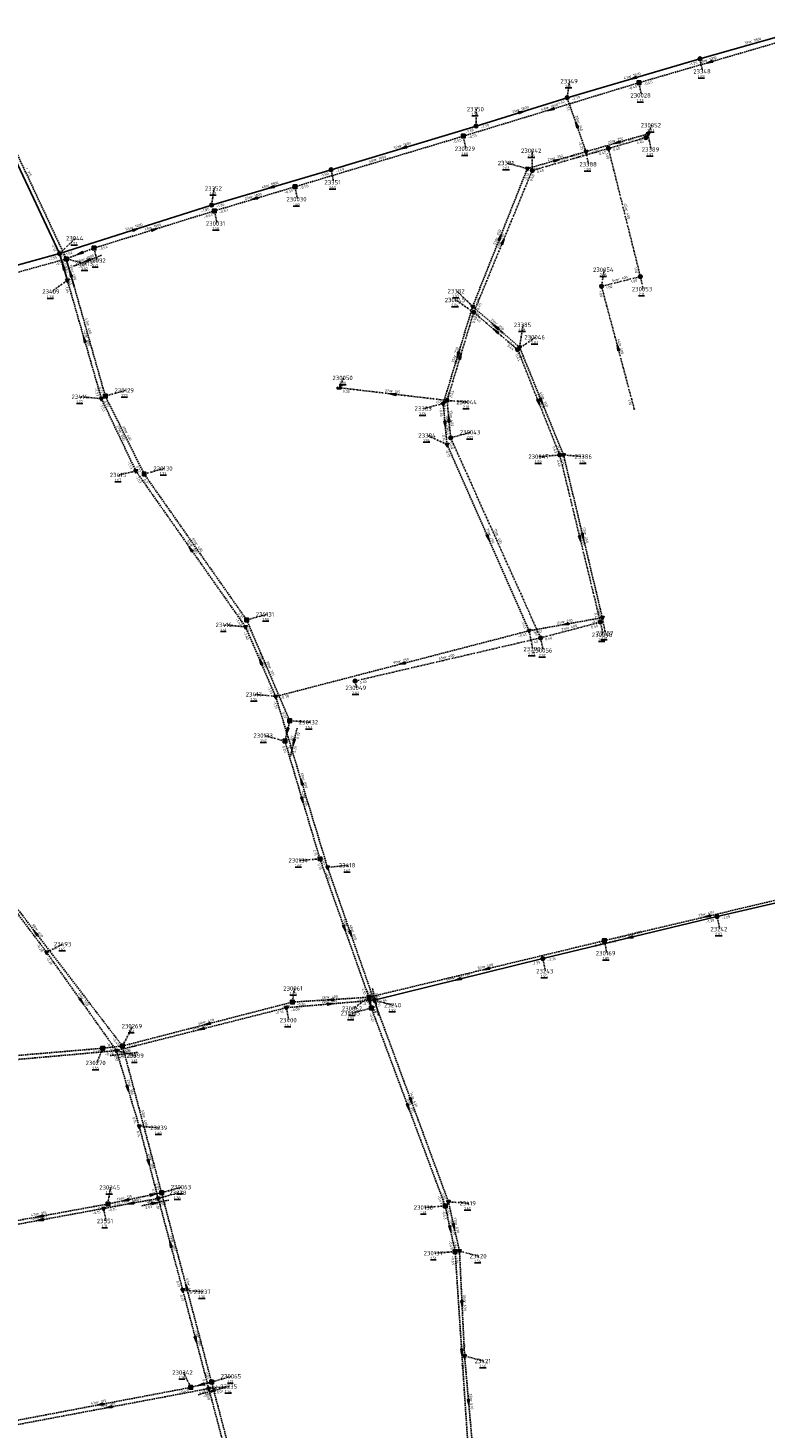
# Model space of a CAD drawing. Extents: x 188323 to 208361, y 565368 to 574910.
# Tile 170 of 256: x 202233 to 202485, y 569639 to 570118. Entities that reach past the tile are written whole.
import ezdxf

# ---------------------------------------------------------------- set-up
doc = ezdxf.new("R2010")
doc.units = 0
doc.linetypes.add('DASHDOT', pattern=[1, 0.5, -0.25, 0, -0.25])
doc.linetypes.add('DASHED', pattern=[0.75, 0.5, -0.25])
doc.layers.get('0').update_dxf_attribs({"linetype": 'CONTINUOUS'})
for name, color, linetype in [('RIO-AFM', 7, 'CONTINUOUS'), ('RIO-BOK', 7, 'CONTINUOUS'), ('RIO-DET', 7, 'CONTINUOUS'), ('RIO-KNP', 7, 'CONTINUOUS'), ('RIO-KNR', 7, 'CONTINUOUS'), ('RIO-LAG_0B', 7, 'CONTINUOUS'), ('RIO-LAG_1B', 7, 'DASHED'), ('RIO-LAG_2B', 7, 'DASHED'), ('RIO-LAG_IT', 7, 'DASHDOT'), ('RIO-LEN', 7, 'CONTINUOUS'), ('RIO-MVD', 1, 'CONTINUOUS'), ('RIO-VRB', 6, 'DASHDOT'), ('RIO-VRH', 7, 'CONTINUOUS')]:
    doc.layers.add(name, color=color, linetype=linetype)
doc.styles.add('RIO-TXT', font='isocp.shx')

# ---------------------------------------------------------------- blocks, each defined once
blk = doc.blocks.new('L_VHR')
blk.add_lwpolyline([(-0.5, 0), (0.5, 0), (-0.5, 0.15), (-0.5, -0.15), (0.5, 0)])
blk = doc.blocks.new('K_IPR')
blk.add_lwpolyline([(-0.5, -0.5), (0.5, -0.5), (0.5, 0.5), (-0.5, 0.5)], close=True)
blk.add_solid([(-0.5, 0.5), (0.5, 0.5), (-0.5, -0.5), (0.5, -0.5)])
at = {"style": 'RIO-TXT', "flags": 1}
blk.add_attdef('KNOOPNAAM', (2, 2), '', height=1, dxfattribs=at)
blk = doc.blocks.new('K_IPG')
blk.add_circle((0, 0), 0.5)
for points in [[(0, 0), (-0.5, 0), (-0.433013, 0.25)], [(0, 0), (-0.433013, -0.25), (-0.5, 0)], [(0, 0), (-0.433013, 0.25), (-0.25, 0.433013)], [(0, 0), (-0.25, -0.433013), (-0.433013, -0.25)], [(0, 0), (-0.25, 0.433013), (0, 0.5)], [(0, 0), (0, -0.5), (-0.25, -0.433013)], [(0, 0), (0, 0.5), (0.25, 0.433013)], [(0, 0), (0.25, 0.433013), (0.433013, 0.25)], [(0, 0), (0.433013, 0.25), (0.5, 0)], [(0, 0), (0.5, 0), (0.433013, -0.25)], [(0, 0), (0.433013, -0.25), (0.25, -0.433013)], [(0, 0), (0.25, -0.433013), (0, -0.5)]]:
    blk.add_solid(points)
at = {"style": 'RIO-TXT', "flags": 1}
blk.add_attdef('KNOOPNAAM', (2, 2), '', height=1, dxfattribs=at)
blk = doc.blocks.new('K_UTB')
blk.add_lwpolyline([(0.5, 0.15), (0.5, -0.3), (-0.5, -0.3), (-0.5, 0.15), (-0.45, 0.15), (-0.45, -0.25), (0, -0.25), (0.45, -0.25), (0.45, 0.15)], close=True)
blk.add_lwpolyline([(0.85, 0.6), (0.55, 0.65), (0.614828, 0.459583), (0.850842, 0.598937)])
blk.add_arc((0.85, -0.25), 0.85, 90, 180)
at = {"style": 'RIO-TXT', "flags": 1}
blk.add_attdef('KNOOPNAAM', (2, 2), '', height=1, dxfattribs=at)
blk = doc.blocks.new('K_TEE')
for p, q in [((-0.15, 0.25), (0.15, 0.25)), ((0, -0.25), (0, 0.25))]:
    blk.add_line(p, q)
blk.add_circle((0, 0), 0.5)
at = {"style": 'RIO-TXT', "flags": 1}
blk.add_attdef('KNOOPNAAM', (2, 2), '', height=1, dxfattribs=at)
blk = doc.blocks.new('K_FIC')
blk.add_circle((0, 0), 0.0625)
at = {"style": 'RIO-TXT', "flags": 1}
blk.add_attdef('KNOOPNAAM', (2, 2), '', height=1, dxfattribs=at)
blk = doc.blocks.new('K_IPD')
blk.add_lwpolyline([(-0.496027, 0.307994), (0.503973, 0.307994), (0.003973, -0.558031)], close=True)
blk.add_solid([(-0.496027, 0.307994), (0.503973, 0.307994), (0.003973, -0.558031)])
at = {"style": 'RIO-TXT', "flags": 1}
blk.add_attdef('KNOOPNAAM', (2, 2), '', height=1, dxfattribs=at)
blk = doc.blocks.new('131_02______230032____230113_')
at = {"layer": 'RIO-LAG_1B'}
blk.add_line((0, 0), (-9.659, -3.75), dxfattribs=at)
at = {"layer": 'RIO-VRH', "xscale": 2, "yscale": 2, "zscale": 2, "rotation": 201.1962}
blk.add_blockref('L_VHR', (-4.8295, -1.875), dxfattribs=at)
at = {"layer": 'RIO-AFM', "style": 'RIO-TXT'}
blk.add_text('r 1000', height=0.9, rotation=381.1962, dxfattribs=at).set_placement((-6.0179, -1.7988))
at = {"layer": 'RIO-BOK', "style": 'RIO-TXT'}
for s, p in [('-0.59', (-7.8472, -4.548)), ('-0.54', (-3.3162, -2.7874))]:
    blk.add_text(s, height=0.9, rotation=381.1962, dxfattribs=at).set_placement(p)
at = {"layer": 'RIO-LEN', "style": 'RIO-TXT'}
blk.add_text('10m', height=0.9, rotation=381.1962, dxfattribs=at).set_placement((-8.0313, -2.5811))
blk = doc.blocks.new('132_02______230135____230062_')
at = {"layer": 'RIO-LAG_1B'}
blk.add_line((0, 0), (-2.208, 9.569), dxfattribs=at)
at = {"layer": 'RIO-VRH', "xscale": 2, "yscale": 2, "zscale": 2, "rotation": 282.9797}
blk.add_blockref('L_VHR', (-1.104, 4.7845), dxfattribs=at)
at = {"layer": 'RIO-AFM', "style": 'RIO-TXT'}
blk.add_text('r 315', height=0.9, rotation=282.9797, dxfattribs=at).set_placement((-0.8587, 5.9498))
at = {"layer": 'RIO-BOK', "style": 'RIO-TXT'}
for s, p in [('-0.10', (-3.257, 7.89)), ('-0.40', (-2.2846, 3.6809))]:
    blk.add_text(s, height=0.9, rotation=282.9797, dxfattribs=at).set_placement(p)
at = {"layer": 'RIO-LEN', "style": 'RIO-TXT'}
blk.add_text('4m', height=0.9, rotation=282.9797, dxfattribs=at).set_placement((-1.2234, 7.5282))
blk = doc.blocks.new('133_02______230063____230064_')
at = {"layer": 'RIO-LAG_1B'}
blk.add_line((0, 0), (-9.614, -2.009), dxfattribs=at)
at = {"layer": 'RIO-VRH', "xscale": 2, "yscale": 2, "zscale": 2, "rotation": 371.7823}
blk.add_blockref('L_VHR', (-4.807, -1.0045), dxfattribs=at)
at = {"layer": 'RIO-AFM', "style": 'RIO-TXT'}
blk.add_text('r 400', height=0.9, rotation=371.7823, dxfattribs=at).set_placement((-5.9671, -0.735))
at = {"layer": 'RIO-BOK', "style": 'RIO-TXT'}
for s, p in [('0.03', (-7.9571, -3.0926)), ('0.02', (-3.1992, -2.0969))]:
    blk.add_text(s, height=0.9, rotation=371.7823, dxfattribs=at).set_placement(p)
at = {"layer": 'RIO-LEN', "style": 'RIO-TXT'}
blk.add_text('6m', height=0.9, rotation=371.7823, dxfattribs=at).set_placement((-7.5527, -1.0668))
blk = doc.blocks.new('134_02______230342____230065_')
at = {"layer": 'RIO-LAG_1B'}
blk.add_line((0, 0), (9.497, 2.498), dxfattribs=at)
at = {"layer": 'RIO-VRH', "xscale": 2, "yscale": 2, "zscale": 2, "rotation": 194.7341}
blk.add_blockref('L_VHR', (4.7485, 1.249), dxfattribs=at)
at = {"layer": 'RIO-AFM', "style": 'RIO-TXT'}
blk.add_text('r 400', height=0.9, rotation=14.7341, dxfattribs=at).set_placement((3.5769, 1.4578))
at = {"layer": 'RIO-BOK', "style": 'RIO-TXT'}
for s, p in [('-0.06', (1.7098, -0.9979)), ('-0.01', (5.8878, 0.1009))]:
    blk.add_text(s, height=0.9, rotation=14.7341, dxfattribs=at).set_placement(p)
at = {"layer": 'RIO-LEN', "style": 'RIO-TXT'}
blk.add_text('7m', height=0.9, rotation=14.7341, dxfattribs=at).set_placement((2.0102, 1.0457))
blk = doc.blocks.new('141_02______230132____230133_')
at = {"layer": 'RIO-LAG_1B'}
blk.add_line((0, 0), (-2.219, -9.568), dxfattribs=at)
at = {"layer": 'RIO-VRH', "xscale": 2, "yscale": 2, "zscale": 2, "rotation": 256.9202}
blk.add_blockref('L_VHR', (-1.1095, -4.784), dxfattribs=at)
at = {"layer": 'RIO-AFM', "style": 'RIO-TXT'}
blk.add_text('r 315', height=0.9, rotation=436.9202, dxfattribs=at).set_placement((-1.8421, -5.7234))
at = {"layer": 'RIO-BOK', "style": 'RIO-TXT'}
for s, p in [('0.22', (0.5571, -3.7843)), ('0.20', (-0.5393, -8.5201))]:
    blk.add_text(s, height=0.9, rotation=436.9202, dxfattribs=at).set_placement(p)
at = {"layer": 'RIO-LEN', "style": 'RIO-TXT'}
blk.add_text('7m', height=0.9, rotation=436.9202, dxfattribs=at).set_placement((-2.2075, -7.3016))
blk = doc.blocks.new('157_02______230270____230269_')
at = {"layer": 'RIO-LAG_1B'}
blk.add_line((0, 0), (9.757, 1.114), dxfattribs=at)
at = {"layer": 'RIO-AFM', "style": 'RIO-TXT'}
blk.add_text('r 400', height=0.9, rotation=6.5167, dxfattribs=at).set_placement((3.7486, 0.9315))
at = {"layer": 'RIO-BOK', "style": 'RIO-TXT'}
for p in [(5.8417, -0.7417), (1.5496, -1.2321)]:
    blk.add_text('-0.48', height=0.9, rotation=6.5167, dxfattribs=at).set_placement(p)
at = {"layer": 'RIO-LEN', "style": 'RIO-TXT'}
blk.add_text('7m', height=0.9, rotation=6.5167, dxfattribs=at).set_placement((2.139, 0.7476))
blk = doc.blocks.new('184_02______23409_____23044_')
at = {"layer": 'RIO-LAG_0B'}
blk.add_line((0, 0), (-2.771, 9.422), dxfattribs=at)
at = {"layer": 'RIO-VRH', "xscale": 2, "yscale": 2, "zscale": 2, "rotation": 106.3733}
blk.add_blockref('L_VHR', (-1.3855, 4.711), dxfattribs=at)
at = {"layer": 'RIO-AFM', "style": 'RIO-TXT'}
blk.add_text('r 600', height=0.9, rotation=286.3733, dxfattribs=at).set_placement((-1.1334, 5.6295))
at = {"layer": 'RIO-BOK', "style": 'RIO-TXT'}
for s, p in [('-1.52', (-3.7188, 7.6839)), ('-1.45', (-2.4986, 3.5387))]:
    blk.add_text(s, height=0.9, rotation=286.3733, dxfattribs=at).set_placement(p)
at = {"layer": 'RIO-LEN', "style": 'RIO-TXT'}
blk.add_text('10m', height=0.9, rotation=286.3733, dxfattribs=at).set_placement((-1.7434, 7.7016))

msp = doc.modelspace()

# ---------------------------------------------------------------- linework, layer by layer
at = {"layer": 'RIO-LAG_0B'}
for p, q in [((202462.864, 570107.904), (202500.032, 570118.464)), ((202417.328, 570094.592), (202462.864, 570107.904)), ((202217.024, 570097.152), (202243.376, 570041.152)), ((202386.16, 570084.864), (202417.328, 570094.592)), ((202336.448, 570069.888), (202386.16, 570084.864)), ((202295.488, 570057.792), (202336.448, 570069.888)), ((202243.376, 570041.152), (202295.488, 570057.792)), ((202243.376, 570041.152), (202183.104, 570024.64)), ((202246.064, 570032), (202243.376, 570041.152)), ((202518.16, 569825.408), (202468.736, 569814.016)), ((202468.736, 569814.016), (202409.024, 569799.616)), ((202351.152, 569785.344), (202409.024, 569799.616))]:
    msp.add_line(p, q, dxfattribs=at)
at = {"layer": 'RIO-LAG_1B'}
for p, q in [((202441.952, 570099.712), (202490.384, 570113.792)), ((202217.52, 570099.456), (202245.696, 570039.36)), ((202381.76, 570081.408), (202441.952, 570099.712)), ((202324.08, 570064.064), (202381.76, 570081.408)), ((202296.48, 570055.808), (202324.08, 570064.064)), ((202255.232, 570043.072), (202296.48, 570055.808)), ((202255.232, 570043.072), (202245.696, 570039.36)), ((202245.696, 570039.36), (202186.048, 570022.912)), ((202245.696, 570039.36), (202259.088, 569992.32)), ((202259.088, 569992.32), (202272.384, 569965.632)), ((202272.384, 569965.632), (202307.504, 569915.648)), ((202307.504, 569915.648), (202322.256, 569881.088)), ((202322.256, 569881.088), (202320.624, 569874.112)), ((202320.624, 569874.112), (202332.608, 569833.792)), ((202205.472, 569847.296), (202264.944, 569769.664)), ((202332.608, 569833.792), (202349.392, 569786.368)), ((202500.688, 569822.4), (202430.112, 569805.76)), ((202430.112, 569805.76), (202349.392, 569786.368)), ((202323.168, 569784.704), (202349.392, 569786.368)), ((202350.24, 569782.656), (202349.392, 569786.368)), ((202264.944, 569769.664), (202323.168, 569784.704)), ((202350.24, 569782.656), (202375.552, 569714.88)), ((202258.208, 569768.896), (202196.304, 569763.648)), ((202258.208, 569768.896), (202264.944, 569769.664)), ((202264.944, 569769.664), (202278.336, 569719.36)), ((202278.336, 569719.36), (202272.304, 569718.144)), ((202278.336, 569719.36), (202295.472, 569654.528)), ((202213.632, 569707.072), (202259.936, 569715.52)), ((202259.936, 569715.52), (202272.304, 569718.144)), ((202375.552, 569714.88), (202378.96, 569699.2)), ((202378.96, 569699.2), (202383.504, 569630.336)), ((202288.352, 569652.672), (202226.16, 569640.896)), ((202288.352, 569652.672), (202295.472, 569654.528)), ((202295.472, 569654.528), (202310.272, 569598.4))]:
    msp.add_line(p, q, dxfattribs=at)
at = {"layer": 'RIO-LAG_2B'}
for p, q in [((202423.808, 570076.096), (202417.328, 570094.592)), ((202445.056, 570082.176), (202423.808, 570076.096)), ((202403.696, 570070.272), (202423.808, 570076.096)), ((202403.696, 570070.272), (202384.96, 570023.04)), ((202246.064, 570032), (202257.744, 569991.424)), ((202384.96, 570023.04), (202374.864, 569989.76)), ((202401.024, 570009.088), (202384.96, 570023.04)), ((202401.024, 570009.088), (202416.096, 569972.16)), ((202257.744, 569991.424), (202269.52, 569966.72)), ((202374.864, 569989.76), (202376.176, 569975.744)), ((202376.176, 569975.744), (202404.32, 569911.936)), ((202416.096, 569972.16), (202429.408, 569916.416)), ((202269.52, 569966.72), (202307.104, 569913.28)), ((202429.408, 569916.416), (202404.32, 569911.936)), ((202307.104, 569913.28), (202317.456, 569889.408)), ((202404.32, 569911.936), (202317.456, 569889.408)), ((202317.456, 569889.408), (202335.216, 569830.912)), ((202205.52, 569846.208), (202238.928, 569801.792)), ((202335.216, 569830.912), (202351.152, 569785.344)), ((202238.928, 569801.792), (202262.88, 569768.064)), ((202262.88, 569768.064), (202321.12, 569782.784)), ((202351.152, 569785.344), (202321.12, 569782.784)), ((202351.152, 569785.344), (202376.656, 569716.288)), ((202262.88, 569768.064), (202194.528, 569761.984)), ((202262.88, 569768.064), (202270.688, 569742.144)), ((202277.2, 569717.44), (202270.688, 569742.144)), ((202258.464, 569713.984), (202277.2, 569717.44)), ((202285.616, 569686.016), (202277.2, 569717.44)), ((202376.656, 569716.288), (202380.448, 569699.392)), ((202215.232, 569706.048), (202258.464, 569713.984)), ((202380.448, 569699.392), (202382.192, 569663.424)), ((202294.528, 569652.288), (202285.616, 569686.016)), ((202382.192, 569663.424), (202384.992, 569631.744)), ((202226.208, 569639.424), (202294.528, 569652.288)), ((202303.696, 569617.664), (202294.528, 569652.288))]:
    msp.add_line(p, q, dxfattribs=at)
at = {"layer": 'RIO-LAG_IT'}
for p, q in [((202444.352, 570080.896), (202431.488, 570077.184)), ((202431.488, 570077.184), (202405.36, 570069.632)), ((202442.464, 570033.28), (202431.488, 570077.184)), ((202405.36, 570069.632), (202385.328, 570021.056)), ((202429.136, 570029.952), (202442.464, 570033.28)), ((202440.352, 569987.904), (202429.136, 570029.952)), ((202376.192, 569990.848), (202385.328, 570021.056)), ((202385.328, 570021.056), (202400.368, 570008.256)), ((202400.368, 570008.256), (202414.816, 569972.16)), ((202376.192, 569990.848), (202339.2, 569995.2)), ((202377.424, 569978.048), (202376.192, 569990.848)), ((202377.424, 569978.048), (202408.256, 569909.504)), ((202414.816, 569972.16), (202428.752, 569914.88)), ((202428.752, 569914.88), (202408.256, 569909.504)), ((202408.256, 569909.504), (202344.656, 569894.72))]:
    msp.add_line(p, q, dxfattribs=at)
at = {"layer": 'RIO-VRB'}
for p, q in [((202462.86, 570107.92), (202463.7406, 570103.622)), ((202417.33, 570094.56), (202418.2106, 570100.258)), ((202441.95, 570099.69), (202442.8306, 570095.392)), ((202386.16, 570084.89), (202386.1592, 570090.665)), ((202444.35, 570080.91), (202446.3871, 570085.1393)), ((202381.76, 570081.39), (202382.6406, 570077.092)), ((202445.05, 570082.15), (202446.1041, 570076.8671)), ((202405.36, 570069.65), (202405.359, 570076.425)), ((202423.81, 570076.07), (202424.6906, 570071.772)), ((202336.45, 570069.89), (202337.3306, 570065.592)), ((202403.7, 570070.28), (202396.7321, 570072.2065)), ((202295.49, 570057.79), (202296.3706, 570063.488)), ((202324.08, 570064.09), (202324.9606, 570059.792)), ((202296.48, 570055.8), (202297.3606, 570051.502)), ((202243.37, 570041.17), (202248.7894, 570046.4181)), ((202255.24, 570043.09), (202256.1206, 570038.792)), ((202245.7, 570039.39), (202252.3482, 570037.67)), ((202429.14, 570029.96), (202430.0206, 570035.658)), ((202246.06, 570032.01), (202240.642, 570028.1602)), ((202442.47, 570033.29), (202443.3506, 570028.992)), ((202384.96, 570023.06), (202379.5391, 570028.3064)), ((202385.33, 570021.03), (202379.2019, 570025.2659)), ((202401.03, 570009.08), (202402.2576, 570016.7477)), ((202400.37, 570008.27), (202406.4969, 570012.5078)), ((202339.2, 569995.2), (202340.7372, 569998.5632)), ((202259.09, 569992.35), (202266.0575, 569994.2787)), ((202257.75, 569991.43), (202250.675, 569992.1278)), ((202374.86, 569989.79), (202368.2125, 569988.0679)), ((202376.2, 569990.83), (202383.1675, 569990.3013)), ((202376.17, 569975.74), (202369.521, 569978.8579)), ((202377.42, 569978.04), (202384.3875, 569979.9687)), ((202414.81, 569972.14), (202407.8429, 569971.6091)), ((202416.1, 569972.15), (202423.0675, 569971.6213)), ((202269.52, 569966.7), (202263.8121, 569965.3202)), ((202272.38, 569965.62), (202279.3475, 569967.5487)), ((202307.5, 569915.63), (202314.4675, 569917.5587)), ((202429.41, 569916.41), (202430.4641, 569911.1271)), ((202307.1, 569913.26), (202300.025, 569913.9578)), ((202404.32, 569911.94), (202405.5476, 569905.6723)), ((202428.75, 569914.87), (202429.6306, 569910.572)), ((202408.25, 569909.52), (202409.1306, 569905.222)), ((202344.66, 569894.7), (202345.1935, 569892.3716)), ((202317.45, 569889.44), (202310.375, 569890.1378)), ((202322.26, 569881.11), (202329.2275, 569880.5813)), ((202320.63, 569874.09), (202313.6621, 569876.0165)), ((202332.61, 569833.77), (202325.6429, 569833.2391)), ((202335.22, 569830.88), (202342.295, 569831.58)), ((202468.74, 569814.01), (202469.6206, 569809.712)), ((202430.11, 569805.75), (202430.9906, 569801.452)), ((202238.93, 569801.78), (202244.6386, 569804.558)), ((202409.03, 569799.6), (202409.9106, 569795.302)), ((202323.17, 569784.69), (202323.8771, 569789.4032)), ((202349.39, 569786.34), (202343.972, 569782.4902)), ((202321.12, 569782.8), (202322.0006, 569778.502)), ((202350.24, 569782.65), (202343.5925, 569780.9279)), ((202351.15, 569785.37), (202357.7982, 569783.65)), ((202264.94, 569769.64), (202268.4769, 569776.4675)), ((202258.2, 569768.87), (202256.1247, 569763.8605)), ((202262.88, 569768.06), (202269.5282, 569766.34)), ((202270.68, 569742.15), (202277.6475, 569741.6213)), ((202259.93, 569715.5), (202260.8106, 569721.198)), ((202277.2, 569717.44), (202284.1675, 569719.3687)), ((202278.34, 569719.39), (202285.3075, 569721.3187)), ((202375.56, 569714.87), (202368.5929, 569714.3391)), ((202376.66, 569716.29), (202383.6275, 569715.7613)), ((202258.47, 569713.99), (202259.3506, 569709.692)), ((202378.96, 569699.21), (202371.9929, 569698.6791)), ((202380.44, 569699.37), (202387.0882, 569697.65)), ((202285.62, 569685.99), (202292.5875, 569685.4613)), ((202382.19, 569663.44), (202388.8382, 569661.72)), ((202288.36, 569652.69), (202285.8216, 569657.7845)), ((202294.53, 569652.29), (202301.605, 569652.99)), ((202295.47, 569654.56), (202302.4375, 569656.4887))]:
    msp.add_line(p, q, dxfattribs=at)

# ---------------------------------------------------------------- block references
at = {"layer": 'RIO-DET'}
for name, p in [('131_02______230032____230113_', (202257.744, 570040.576)), ('184_02______23409_____23044_', (202248.56, 570029.504)), ('141_02______230132____230133_', (202324.768, 569878.592)), ('132_02______230135____230062_', (202352.736, 569780.16)), ('157_02______230270____230269_', (202260.704, 569766.4)), ('133_02______230063____230064_', (202280.832, 569716.864)), ('134_02______230342____230065_', (202290.864, 569650.176))]:
    msp.add_blockref(name, p, dxfattribs=at)
at = {"layer": 'RIO-KNP', "xscale": 1.25, "yscale": 1.25, "zscale": 1.25}
for name, p in [('K_IPG', (202462.864, 570107.904)), ('K_IPR', (202441.952, 570099.712)), ('K_IPG', (202417.328, 570094.592)), ('K_IPG', (202386.16, 570084.864)), ('K_IPR', (202381.76, 570081.408)), ('K_IPG', (202444.352, 570080.896)), ('K_IPD', (202445.056, 570082.176)), ('K_IPD', (202423.808, 570076.096)), ('K_TEE', (202431.488, 570077.184)), ('K_IPG', (202336.448, 570069.888)), ('K_IPD', (202403.696, 570070.272)), ('K_IPG', (202405.36, 570069.632)), ('K_IPR', (202324.08, 570064.064)), ('K_IPG', (202295.488, 570057.792)), ('K_IPR', (202296.48, 570055.808)), ('K_IPG', (202243.376, 570041.152)), ('K_IPR', (202255.232, 570043.072)), ('K_IPR', (202245.696, 570039.36)), ('K_IPD', (202246.064, 570032)), ('K_IPG', (202442.464, 570033.28)), ('K_IPG', (202429.136, 570029.952)), ('K_IPD', (202384.96, 570023.04)), ('K_IPG', (202385.328, 570021.056)), ('K_IPG', (202400.368, 570008.256)), ('K_IPD', (202401.024, 570009.088)), ('K_IPR', (202259.088, 569992.32)), ('K_UTB', (202339.2, 569995.2)), ('K_IPD', (202257.744, 569991.424)), ('K_IPD', (202374.864, 569989.76)), ('K_IPG', (202376.192, 569990.848)), ('K_FIC', (202440.352, 569987.904)), ('K_IPG', (202377.424, 569978.048)), ('K_IPD', (202376.176, 569975.744)), ('K_IPG', (202414.816, 569972.16)), ('K_IPD', (202416.096, 569972.16)), ('K_IPD', (202269.52, 569966.72)), ('K_IPR', (202272.384, 569965.632)), ('K_IPR', (202307.504, 569915.648)), ('K_IPD', (202429.408, 569916.416)), ('K_IPD', (202307.104, 569913.28)), ('K_IPD', (202404.32, 569911.936)), ('K_IPG', (202428.752, 569914.88)), ('K_IPG', (202408.256, 569909.504)), ('K_IPG', (202344.656, 569894.72)), ('K_IPD', (202317.456, 569889.408)), ('K_IPR', (202322.256, 569881.088)), ('K_IPR', (202320.624, 569874.112)), ('K_IPR', (202332.608, 569833.792)), ('K_IPD', (202335.216, 569830.912)), ('K_IPG', (202468.736, 569814.016)), ('K_IPR', (202430.112, 569805.76)), ('K_IPD', (202238.928, 569801.792)), ('K_IPG', (202409.024, 569799.616)), ('K_IPR', (202349.392, 569786.368)), ('K_IPD', (202321.12, 569782.784)), ('K_IPR', (202323.168, 569784.704)), ('K_IPR', (202350.24, 569782.656)), ('K_IPD', (202351.152, 569785.344)), ('K_IPR', (202258.208, 569768.896)), ('K_IPD', (202262.88, 569768.064)), ('K_IPR', (202264.944, 569769.664)), ('K_IPD', (202270.688, 569742.144)), ('K_IPR', (202278.336, 569719.36)), ('K_IPD', (202258.464, 569713.984)), ('K_IPR', (202259.936, 569715.52)), ('K_FIC', (202272.304, 569718.144)), ('K_IPD', (202277.2, 569717.44)), ('K_IPR', (202375.552, 569714.88)), ('K_IPD', (202376.656, 569716.288)), ('K_IPR', (202378.96, 569699.2)), ('K_IPD', (202380.448, 569699.392)), ('K_IPD', (202285.616, 569686.016)), ('K_IPD', (202382.192, 569663.424)), ('K_IPR', (202288.352, 569652.672)), ('K_IPD', (202294.528, 569652.288)), ('K_IPR', (202295.472, 569654.528))]:
    msp.add_blockref(name, p, dxfattribs=at)
at = {"layer": 'RIO-VRH', "xscale": 2, "yscale": 2, "zscale": 2}
for p, rotation in [((202466.165, 570106.75), 196.2527), ((202440.095, 570101.24), 196.3518), ((202401.745, 570089.725), 17.2339), ((202411.855, 570090.54), 196.9095), ((202420.57, 570085.315), 109.3206), ((202434.43, 570079.11), 195.9723), ((202361.305, 570077.39), 196.7895), ((202413.755, 570073.175), 16.0604), ((202315.97, 570063.84), 196.456), ((202310.28, 570059.945), 196.7166), ((202269.43, 570049.48), 17.6846), ((202275.86, 570049.445), 17.1274), ((202394.33, 570046.67), 428.3467), ((202395.345, 570045.34), 427.603), ((202250.47, 570041.24), 201.1962), ((202244.715, 570036.59), 106.3733), ((202392.995, 570016.07), 138.9827), ((202251.905, 570011.72), 466.0777), ((202392.85, 570014.65), 499.6927), ((202379.91, 570006.425), 253.1056), ((202380.765, 570005.93), 73.1716), ((202434.75, 570008.94), 104.9509), ((202357.7, 569993.015), 173.2648), ((202407.59, 569990.205), 291.7919), ((202408.565, 569990.615), 292.2057), ((202375.515, 569982.765), 275.3353), ((202376.81, 569984.435), 95.4573), ((202390.245, 569943.84), 293.8148), ((202421.78, 569943.505), 283.6879), ((202422.755, 569944.28), 283.4377), ((202288.31, 569939.98), 485.1211), ((202416.865, 569914.175), 190.1007), ((202312.275, 569901.35), 473.4921), ((202360.885, 569900.69), 194.5195), ((202321.445, 569877.6), 256.9202), ((202326.335, 569860.16), 466.8878), ((202326.62, 569853.93), 286.5553), ((202341, 569810.055), 289.4901), ((202465.4, 569814.065), 193.2568), ((202235.21, 569808.46), 487.4517), ((202343.185, 569808.125), 289.2989), ((202438.885, 569806.805), 193.5666), ((202389.75, 569796.045), 193.5193), ((202380.09, 569792.485), 193.811), ((202250.905, 569784.92), 305.3902), ((202336.135, 569784.085), 364.891), ((202336.28, 569785.515), 183.6005), ((202349.815, 569784.495), 282.9797), ((202294.055, 569777.165), 194.49), ((202292, 569775.43), 194.2014), ((202266.78, 569755.105), 286.7614), ((202362.9, 569748.76), 290.4908), ((202363.905, 569750.83), 290.2753), ((202273.94, 569729.795), 284.7888), ((202275.32, 569718.76), 371.7823), ((202266.115, 569716.815), 192.0018), ((202267.835, 569715.715), 190.4356), ((202236.78, 569711.28), 190.3299), ((202236.855, 569710.03), 190.3808), ((202377.26, 569707.04), 282.2574), ((202378.55, 569707.83), 282.6011), ((202281.41, 569701.715), 104.9957), ((202286.905, 569686.975), 464.8086), ((202381.315, 569681.405), 272.7972), ((202290.075, 569669.14), 284.8173), ((202381.235, 569664.775), 273.7885), ((202291.915, 569653.625), 194.7341), ((202257.26, 569646.8), 190.7231), ((202383.59, 569647.59), 275.0563), ((202260.37, 569645.855), 190.6672)]:
    msp.add_blockref('L_VHR', p, dxfattribs=dict(at, rotation=rotation))

# ---------------------------------------------------------------- texts
at = {"layer": 'RIO-AFM', "style": 'RIO-TXT'}
for s, rotation, p in [('r 1800', 15.8114, (202480.2745, 570113.3717)), ('r 1000', 16.2527, (202464.9881, 570106.9277)), ('r 1800', 16.3518, (202438.9177, 570101.4156)), ('r 1800', 17.2339, (202400.5652, 570089.8825)), ('r 1000', 16.9095, (202410.6761, 570090.7042)), ('r 250', 289.3206, (202420.7792, 570086.2472)), ('r 1800', 16.7895, (202360.1263, 570077.5566)), ('r 250', 375.9723, (202433.5116, 570079.3739)), ('r 400', 376.0789, (202436.9969, 570079.3146)), ('r 1000', 16.6939, (202351.7417, 570072.9086)), ('r 250', 16.0604, (202412.8379, 570073.4313)), ('r 400', 376.1204, (202417.5004, 570073.6881)), ('r 315', 295.1387, (202231.737, 570070.3798)), ('r 1800', 16.456, (202314.7923, 570064.0134)), ('r 1000', 16.7166, (202309.1018, 570060.1132)), ('r 400', 284.0593, (202437.2767, 570056.156)), ('r 1800', 17.6846, (202268.2489, 570049.6282)), ('r 1000', 17.1274, (202274.6806, 570049.6047)), ('r 250', 428.3467, (202393.5518, 570046.1068)), ('r 400', 427.603, (202394.5591, 570044.7873)), ('r 400', 14.0247, (202434.8977, 570031.9137)), ('r 400', 285.8965, (202252.6684, 570016.7906)), ('r 250', 318.9827, (202392.7156, 570016.984)), ('r 800', 286.0777, (202252.1735, 570012.6407)), ('r 400', 319.6927, (202392.5591, 570015.56)), ('r 250', 433.1056, (202379.1861, 570005.7979)), ('r 400', 73.1716, (202380.0519, 570005.299)), ('r 400', 284.9509, (202435.0369, 570009.8554)), ('r 315', 353.2648, (202356.9552, 569993.6178)), ('r 400', 291.7919, (202407.7644, 569991.1477)), ('r 250', 292.2057, (202408.7329, 569991.5589)), ('r 250', 275.3353, (202375.9415, 569983.619)), ('r 400', 275.4573, (202377.2343, 569985.2894)), ('r 800', 295.4582, (202263.7456, 569980.015)), ('r 400', 296.4427, (202265.8299, 569979.9374)), ('r 250', 293.8148, (202390.3951, 569944.7919)), ('r 400', 294.2316, (202392.9797, 569944.7338)), ('r 400', 283.6879, (202422.0918, 569944.4149)), ('r 250', 283.4377, (202423.0703, 569945.1884)), ('r 800', 305.1211, (202288.2693, 569940.9423)), ('r 400', 305.0951, (202289.8986, 569941.5864)), ('r 250', 370.1007, (202415.9783, 569914.5326)), ('r 400', 374.6251, (202417.5879, 569912.4801)), ('r 800', 293.4921, (202312.4177, 569902.2956)), ('r 250', 374.5195, (202359.968, 569900.9978)), ('r 400', 373.1176, (202375.5478, 569902.4327)), ('r 315', 293.1572, (202315.0316, 569899.3161)), ('r 800', 286.8878, (202326.5961, 569861.0864)), ('r 315', 286.5553, (202326.8808, 569854.8528)), ('r 400', 373.2568, (202464.4912, 569814.3876)), ('r 315', 289.4901, (202341.2156, 569810.9911)), ('r 400', 307.4517, (202235.1382, 569809.4262)), ('r 800', 289.2989, (202343.4031, 569809.06)), ('e 500/750', 373.5666, (202436.9258, 569806.8653)), ('r 400', 373.5193, (202388.8388, 569796.3667)), ('e 500/750', 13.811, (202378.1351, 569792.5193)), ('r 500', 305.3902, (202250.8535, 569785.8778)), ('r 400', 3.6005, (202335.4398, 569785.9631)), ('r 400', 364.891, (202335.2839, 569784.5231)), ('r 400', 14.2014, (202291.092, 569775.716)), ('r 400', 14.49, (202293.1455, 569777.4464)), ('r 300', 286.7614, (202267.0329, 569756.0276)), ('r 315', 290.4908, (202363.1057, 569749.7023)), ('r 630', 290.2753, (202364.1146, 569751.7715)), ('r 400', 284.939, (202271.9297, 569745.4313)), ('r 300', 284.7888, (202274.224, 569730.7083)), ('r 315', 12.0018, (202265.2186, 569717.1356)), ('r 400', 10.4356, (202266.9479, 569716.06)), ('r 315', 10.3299, (202235.8931, 569711.6266)), ('r 400', 10.3808, (202235.968, 569710.3758)), ('r 315', 282.2574, (202377.5811, 569707.9393)), ('r 630', 282.6011, (202378.8662, 569708.7309)), ('r 300', 284.9957, (202281.6928, 569702.6298)), ('r 400', 284.8086, (202287.2014, 569687.8918)), ('r 630', 272.7972, (202381.7859, 569682.2394)), ('r 300', 284.8173, (202290.3614, 569670.0543)), ('r 315', 273.7885, (202381.7018, 569665.6179)), ('r 315', 370.7231, (202256.3669, 569647.1596)), ('r 315', 10.6672, (202259.4812, 569646.1964)), ('r 630', 275.0563, (202384.0263, 569648.4421))]:
    msp.add_text(s, height=0.9, rotation=rotation, dxfattribs=at).set_placement(p)
at = {"layer": 'RIO-BOK', "style": 'RIO-TXT'}
for s, rotation, p in [('-1.25', 16.3518, (202459.3192, 570105.422)), ('-0.45', 16.9095, (202438.4339, 570097.1577)), ('-0.45', 16.2527, (202443.6857, 570098.7378)), ('-1.40', 17.2339, (202413.8282, 570092.0078)), ('-1.39', 16.3518, (202419.0673, 570093.6108)), ('-1.33', 289.3206, (202416.4729, 570092.7754)), ('-1.38', 16.7895, (202382.6382, 570082.365)), ('-1.39', 17.2339, (202387.9117, 570083.9676)), ('-0.55', 16.6939, (202378.2343, 570078.8709)), ('-0.55', 16.9095, (202383.5065, 570080.4577)), ('-0.25', 289.3206, (202421.142, 570079.4794)), ('0.40', 376.0789, (202441.3159, 570078.5849)), ('-0.16', 375.9723, (202441.491, 570079.6869)), ('-0.25', 16.0604, (202420.2563, 570073.59)), ('-0.25', 375.9723, (202425.5416, 570075.1104)), ('0.40', 376.1204, (202428.445, 570074.881)), ('1.00', 284.0593, (202430.4628, 570075.5015)), ('0.40', 376.0789, (202433.2134, 570076.2436)), ('-1.49', 16.7895, (202338.1945, 570068.9541)), ('-0.14', 16.0604, (202405.4325, 570069.3219)), ('0.40', 376.1204, (202407.0941, 570068.6949)), ('-0.55', 16.6939, (202325.823, 570063.1512)), ('-1.50', 16.456, (202332.9136, 570067.3855)), ('-0.14', 428.3467, (202403.4613, 570065.9636)), ('0.40', 427.603, (202405.2698, 570065.8373)), ('-0.55', 16.7166, (202320.5557, 570061.5696)), ('-1.85', 17.6846, (202292.0082, 570055.2103)), ('-0.63', 17.1274, (202292.9738, 570053.2544)), ('-1.86', 16.456, (202297.2291, 570056.8439)), ('-0.63', 16.7166, (202298.2233, 570054.8618)), ('-1.55', 375.3115, (202239.776, 570038.7728)), ('-1.52', 295.2166, (202240.3904, 570044.2983)), ('0.35', 295.1387, (202242.9567, 570042.0351)), ('-1.52', 17.6846, (202245.1289, 570040.2614)), ('-0.54', 17.1274, (202256.99, 570042.1644)), ('-0.59', 375.4403, (202242.1113, 570036.9843)), ('0.22', 285.8965, (202244.7378, 570037.6598)), ('1.00', 284.0593, (202440.2732, 570036.4098)), ('1.00', 14.0247, (202439.3546, 570031.0687)), ('-1.64', 286.0777, (202245.1033, 570030.2768)), ('0.05', 428.3467, (202386.7771, 570023.8458)), ('1.00', 284.9509, (202428.1494, 570028.2459)), ('1.00', 14.0247, (202430.8374, 570028.941)), ('0.08', 433.1056, (202385.2467, 570019.2529)), ('0.05', 318.9827, (202385.0985, 570021.0851)), ('0.45', 427.603, (202387.1572, 570021.7921)), ('0.43', 73.1716, (202385.6396, 570017.2161)), ('0.43', 319.6927, (202385.4929, 570019.057)), ('0.44', 319.6927, (202396.7563, 570009.5133)), ('0.14', 318.9827, (202397.4324, 570010.369)), ('0.44', 291.7919, (202399.5906, 570006.4501)), ('0.17', 292.2057, (202400.2638, 570007.2545)), ('-1.53', 286.0777, (202255.2931, 569994.9885)), ('0.22', 285.8965, (202256.7965, 569995.3985)), ('0.30', 353.2648, (202340.4269, 569993.6463)), ('-0.06', 433.1056, (202376.6057, 569990.7238)), ('0.44', 73.1716, (202377.9452, 569991.7648)), ('-1.53', 295.4582, (202257.0886, 569989.564)), ('0.22', 296.4427, (202258.4608, 569990.4729)), ('0.40', 353.2648, (202372.5033, 569989.8784)), ('-0.06', 275.3353, (202373.597, 569988.2655)), ('0.44', 275.4573, (202374.9402, 569989.3028)), ('1.10', 284.9509, (202438.1139, 569991.005)), ('-0.14', 275.3353, (202374.4017, 569979.6932)), ('0.45', 275.4573, (202375.6942, 569981.4509)), ('-0.15', 293.8148, (202375.4554, 569973.8937)), ('0.40', 294.2316, (202376.7188, 569976.1886)), ('0.43', 291.7919, (202412.2095, 569974.9346)), ('0.04', 292.2057, (202413.4801, 569974.9257)), ('-1.53', 295.4582, (202266.5075, 569969.8062)), ('0.22', 296.4427, (202269.5564, 569968.1918)), ('0.43', 283.6879, (202413.7818, 569970.4482)), ('0.04', 283.4377, (202415.0645, 569970.4627)), ('-1.53', 305.1211, (202269.1812, 569964.7495)), ('0.22', 305.0951, (202272.0404, 569963.6696)), ('-1.40', 305.1211, (202303.6281, 569915.8307)), ('0.22', 305.0951, (202304.3379, 569917.759)), ('-0.28', 370.1007, (202425.6173, 569914.326)), ('0.42', 283.6879, (202426.582, 569918.0057)), ('-0.25', 283.4377, (202427.129, 569920.08)), ('-1.40', 293.4921, (202306.375, 569911.4178)), ('0.22', 293.1572, (202306.7642, 569913.7921)), ('-0.41', 374.5195, (202400.6885, 569909.6093)), ('-0.41', 293.8148, (202401.4223, 569915.1424)), ('0.40', 294.2316, (202405.554, 569912.2105)), ('-0.41', 370.1007, (202405.9444, 569910.8082)), ('0.40', 374.6251, (202425.6561, 569912.6272)), ('0.40', 373.1176, (202405.0923, 569907.3868)), ('0.40', 374.6251, (202409.9586, 569908.5199)), ('-1.19', 293.4921, (202314.5449, 569892.6477)), ('0.40', 373.1176, (202346.3417, 569893.6553)), ('-1.19', 286.8878, (202316.5179, 569887.6934)), ('-0.78', 374.5195, (202319.1567, 569888.4368)), ('0.22', 293.1572, (202319.5931, 569883.8409)), ('0.20', 286.5553, (202319.6878, 569872.3489)), ('0.15', 286.5553, (202330.2776, 569836.7903)), ('-0.82', 286.8878, (202332.7244, 569834.4074)), ('0.15', 289.4901, (202331.7582, 569831.9829)), ('-0.82', 289.2989, (202334.3622, 569829.0957)), ('-1.29', 373.5666, (202465.0748, 569811.7226)), ('-1.29', 372.9552, (202470.4187, 569812.9606)), ('0.48', 373.2568, (202431.7942, 569804.7094)), ('-0.28', 306.9598, (202235.3728, 569804.2338)), ('0.48', 373.5193, (202426.964, 569803.6054)), ('-0.28', 305.3902, (202238.6004, 569799.8279)), ('-1.35', 13.811, (202405.382, 569797.2614)), ('-1.35', 373.5666, (202410.7198, 569798.5685)), ('0.10', 289.4901, (202346.9107, 569789.2392)), ('-0.89', 289.2989, (202348.5005, 569788.7863)), ('0.47', 373.5193, (202351.079, 569785.3071)), ('-0.16', 14.2014, (202317.4883, 569780.4367)), ('-0.20', 14.49, (202319.5501, 569782.3084)), ('-0.09', 364.891, (202322.6349, 569781.5254)), ('-0.20', 3.6005, (202324.6549, 569783.3807)), ('-0.12', 3.6005, (202345.3849, 569784.6852)), ('-0.16', 364.891, (202347.1828, 569783.6419)), ('-1.69', 290.2753, (202350.3227, 569783.5714)), ('-1.54', 13.811, (202352.8435, 569784.3447)), ('-0.40', 290.4908, (202349.4195, 569780.8483)), ('-0.40', 307.4517, (202261.3826, 569772.0802)), ('-0.48', 364.8482, (202254.2303, 569767.1652)), ('-0.28', 365.082, (202258.9163, 569766.343)), ('-0.42', 305.3902, (202259.3836, 569770.6058)), ('0.02', 284.939, (202263.949, 569767.9261)), ('-0.28', 14.2014, (202264.5805, 569767.0462)), ('-0.48', 14.49, (202266.6456, 569768.6348)), ('0.17', 286.7614, (202261.944, 569766.3155)), ('0.14', 286.7614, (202268.3275, 569745.1596)), ('0.14', 284.7888, (202269.6845, 569740.4387)), ('0.01', 284.7888, (202274.9515, 569720.5286)), ('0.02', 284.939, (202276.0996, 569722.4773)), ('-1.90', 290.2753, (202373.9677, 569719.6665)), ('-0.34', 10.3299, (202256.1464, 569713.3872)), ('-0.15', 10.4356, (202260.1002, 569712.8667)), ('-0.06', 12.0018, (202261.5903, 569714.4217)), ('0.03', 12.0018, (202269.1083, 569716.0201)), ('0.01', 10.4356, (202273.9522, 569715.4182)), ('0.01', 284.9957, (202276.2107, 569715.7251)), ('0.02', 284.8086, (202277.3451, 569717.6784)), ('-0.43', 290.4908, (202372.8542, 569718.2362)), ('-1.90', 282.6011, (202375.5999, 569714.618)), ('-0.15', 10.3808, (202254.6887, 569711.8739)), ('-0.43', 282.2574, (202374.4899, 569713.2044)), ('-0.45', 282.2574, (202376.7293, 569702.9214)), ('-1.94', 282.6011, (202378.1881, 569703.0674)), ('-0.65', 273.7885, (202377.6563, 569697.7201)), ('-1.94', 272.7972, (202379.1107, 569697.9029)), ('0.13', 284.9957, (202283.3647, 569689.0715)), ('0.13', 284.8173, (202284.6254, 569684.2782)), ('-1.95', 272.7972, (202380.6124, 569667.468)), ('-1.95', 275.0563, (202380.9196, 569661.9217)), ('0.03', 284.8086, (202293.2459, 569657.6548)), ('-0.49', 370.7231, (202284.5851, 569650.5884)), ('0.09', 284.8173, (202292.2857, 569655.3793)), ('0.03', 284.7687, (202294.4739, 569652.8491)), ('0.09', 10.6672, (202291.2899, 569650.255)), ('0.09', 284.8432, (202293.5362, 569650.5778))]:
    msp.add_text(s, height=0.9, rotation=rotation, dxfattribs=at).set_placement(p)
at = {"layer": 'RIO-KNR', "style": 'RIO-TXT'}
for s, p in [('23348', (202460.5531, 570102.872)), ('23349', (202415.0231, 570099.508)), ('230028', (202439.0056, 570094.642)), ('23350', (202382.9717, 570089.915)), ('230052', (202442.5621, 570084.3893)), ('230029', (202378.8156, 570076.342)), ('230042', (202401.534, 570075.675)), ('23389', (202442.9166, 570076.1171)), ('23381', (202393.5446, 570071.4565)), ('23388', (202421.5031, 570071.022)), ('23352', (202293.1831, 570062.738)), ('23351', (202334.1431, 570064.842)), ('230030', (202321.1356, 570059.042)), ('230031', (202293.5356, 570050.752)), ('23044', (202245.6019, 570045.6681)), ('230113', (202248.5232, 570036.92)), ('230032', (202252.2956, 570038.042)), ('230054', (202426.1956, 570034.908)), ('23409', (202237.4545, 570027.4102)), ('230045', (202375.3769, 570024.5159)), ('23382', (202376.3516, 570027.5564)), ('230053', (202439.5256, 570028.242)), ('23385', (202399.0701, 570015.9977)), ('230046', (202402.6719, 570011.7578)), ('230050', (202336.9122, 569997.8132)), ('23414', (202247.4875, 569991.3778)), ('230129', (202262.2325, 569993.5287)), ('23383', (202365.025, 569987.3179)), ('230044', (202379.3425, 569989.5513)), ('23384', (202366.3335, 569978.1079)), ('230043', (202380.5625, 569979.2187)), ('230130', (202275.5225, 569966.7987)), ('230047', (202404.0179, 569970.8591)), ('23386', (202419.88, 569970.8713)), ('23415', (202260.6246, 569964.5702)), ('230131', (202310.6425, 569916.8087)), ('23416', (202296.8375, 569913.2078)), ('230048', (202425.8056, 569909.822)), ('23387', (202427.2766, 569910.3771)), ('23390', (202402.3601, 569904.9223)), ('230056', (202405.3056, 569904.472)), ('230049', (202341.3685, 569891.6216)), ('23417', (202307.1875, 569889.3878)), ('230132', (202325.4025, 569879.8313)), ('230133', (202309.8371, 569875.2665)), ('230134', (202321.8179, 569832.4891)), ('23418', (202339.1075, 569830.83)), ('23242', (202466.4331, 569808.962)), ('23493', (202241.4511, 569803.808)), ('230169', (202427.1656, 569800.702)), ('23243', (202406.7231, 569794.552)), ('230061', (202320.0521, 569788.6532)), ('230135', (202339.7675, 569780.1779)), ('230062', (202340.147, 569781.7402)), ('23240', (202354.6107, 569782.9)), ('230269', (202264.6519, 569775.7175)), ('23400', (202318.8131, 569777.752)), ('23399', (202266.3407, 569765.59)), ('230270', (202252.2997, 569763.1105)), ('23239', (202274.46, 569740.8713)), ('230345', (202256.9856, 569720.448)), ('23238', (202280.98, 569718.6187)), ('230063', (202281.4825, 569720.5687)), ('230136', (202364.7679, 569713.5891)), ('23419', (202380.44, 569715.0113)), ('23551', (202256.1631, 569708.942)), ('230137', (202368.1679, 569697.9291)), ('23420', (202383.9007, 569696.9)), ('23237', (202289.4, 569684.7113)), ('23421', (202385.6507, 569660.97)), ('230342', (202281.9966, 569657.0345)), ('230065', (202298.6125, 569655.7387)), ('23235', (202298.4175, 569652.24))]:
    msp.add_text(s, height=1.5, dxfattribs=at).set_placement(p)
at = {"layer": 'RIO-LEN', "style": 'RIO-TXT'}
for s, rotation, p in [('39m', 15.8114, (202478.1963, 570112.7832)), ('50m', 16.2527, (202462.9144, 570106.3231)), ('47m', 16.3518, (202436.8451, 570100.8074)), ('33m', 17.2339, (202398.5022, 570089.2425)), ('63m', 16.9095, (202408.6095, 570090.0759)), ('20m', 289.3206, (202420.0635, 570088.2852)), ('22m', 375.9723, (202431.4354, 570078.7782)), ('13m', 376.0789, (202434.9218, 570078.715)), ('52m', 16.7895, (202358.0584, 570076.9326)), ('21m', 16.0604, (202410.7622, 570072.8336)), ('27m', 376.1204, (202415.4257, 570073.087)), ('60m', 16.6939, (202349.6728, 570072.2881)), ('43m', 16.456, (202312.7208, 570063.4015)), ('29m', 16.7166, (202307.0331, 570059.4918)), ('45m', 284.0593, (202436.7509, 570058.251)), ('55m', 17.6846, (202266.191, 570048.9719)), ('43m', 17.1274, (202272.6165, 570048.9686)), ('51m', 428.3467, (202392.7563, 570044.0986)), ('53m', 427.603, (202393.7376, 570042.7896)), ('14m', 14.0247, (202432.8021, 570031.3902)), ('49m', 285.8965, (202252.0757, 570018.8677)), ('20m', 319.6927, (202390.9112, 570016.9564)), ('21m', 318.9827, (202391.0851, 570018.4007)), ('42m', 286.0777, (202251.5743, 570014.7159)), ('44m', 284.9509, (202434.4786, 570011.942)), ('35m', 433.1056, (202378.56, 570003.7306)), ('32m', 73.1716, (202379.4268, 570003.2314)), ('37m', 353.2648, (202354.81, 569993.8698)), ('39m', 291.7919, (202406.9615, 569993.1529)), ('40m', 292.2057, (202407.9156, 569993.5583)), ('14m', 275.3353, (202375.7396, 569985.7695)), ('13m', 275.4573, (202377.0279, 569987.4395)), ('27m', 295.4582, (202262.8161, 569981.9648)), ('30m', 296.4427, (202264.867, 569981.8709)), ('70m', 293.8148, (202389.5219, 569946.7676)), ('75m', 294.2316, (202392.0921, 569946.703)), ('59m', 283.6879, (202421.5796, 569946.5133)), ('57m', 283.4377, (202422.5673, 569947.289)), ('65m', 305.1211, (202287.0256, 569942.7083)), ('61m', 305.0951, (202288.6558, 569943.3531)), ('25m', 370.1007, (202413.852, 569914.1524)), ('21m', 374.6251, (202415.4982, 569911.9334)), ('26m', 293.4921, (202311.5556, 569904.2762)), ('38m', 293.1572, (202314.1812, 569901.3016)), ('90m', 374.5195, (202357.8774, 569900.4549)), ('65m', 373.1176, (202373.4445, 569901.9411)), ('61m', 286.8878, (202325.9676, 569863.1529)), ('42m', 286.5553, (202326.2643, 569856.923)), ('73m', 373.2568, (202462.3891, 569813.8909)), ('98m', 307.4517, (202233.8238, 569811.1402)), ('50m', 289.4901, (202340.4938, 569813.027)), ('48m', 289.2989, (202342.6882, 569811.0983)), ('61m', 373.5666, (202434.8264, 569806.3573)), ('83m', 373.5193, (202386.739, 569795.8604)), ('60m', 13.811, (202376.0375, 569792.0036)), ('41m', 305.3902, (202249.6016, 569787.638)), ('26m', 3.6005, (202333.2841, 569785.8275)), ('30m', 364.891, (202333.1319, 569784.3375)), ('60m', 14.49, (202291.0542, 569776.9059)), ('60m', 14.2014, (202288.998, 569775.186)), ('27m', 286.7614, (202266.4089, 569758.0955)), ('74m', 290.2753, (202363.3651, 569753.7973)), ('72m', 290.4908, (202362.3485, 569751.7252)), ('52m', 284.939, (202271.3718, 569747.518)), ('26m', 284.7888, (202273.6716, 569732.7964)), ('13m', 12.0018, (202263.1058, 569716.6864)), ('19m', 10.4356, (202264.8236, 569715.6687)), ('47m', 10.3299, (202233.7681, 569711.2392)), ('44m', 10.3808, (202233.8433, 569709.9866)), ('16m', 282.2574, (202377.1215, 569710.0498)), ('17m', 282.6011, (202378.3939, 569710.8386)), ('33m', 284.9957, (202281.1329, 569704.716)), ('67m', 284.8086, (202286.6482, 569689.9798)), ('36m', 272.7972, (202381.6794, 569684.3968)), ('35m', 284.8173, (202289.8079, 569672.1422)), ('69m', 273.7885, (202381.5581, 569667.7731)), ('63m', 370.7231, (202254.2449, 569646.7564)), ('70m', 10.6672, (202257.3585, 569645.7965)), ('32m', 275.0563, (202383.8349, 569650.5936))]:
    msp.add_text(s, height=0.9, rotation=rotation, dxfattribs=at).set_placement(p)
at = {"layer": 'RIO-MVD', "style": 'RIO-TXT'}
for s, p in [('%%U1.66', (202416.6806, 570098.108)), ('%%U1.83', (202462.2106, 570101.472)), ('%%U1.73', (202441.3006, 570093.242)), ('%%U1.59', (202384.6292, 570088.515)), ('%%U2.03', (202444.8571, 570082.9893)), ('%%U1.60', (202381.1106, 570074.942)), ('%%U2.05', (202403.829, 570074.275)), ('%%U1.97', (202444.5741, 570074.7171)), ('%%U2.03', (202395.2021, 570070.0565)), ('%%U1.99', (202423.1606, 570069.622)), ('%%U1.63', (202335.8006, 570063.442)), ('%%U1.62', (202294.8406, 570061.338)), ('%%U1.60', (202323.4306, 570057.642)), ('%%U1.60', (202295.8306, 570049.352)), ('%%U1.97', (202247.2594, 570044.2681)), ('%%U1.97', (202250.8182, 570035.52)), ('%%U1.71', (202254.5906, 570036.642)), ('%%U2.06', (202428.4906, 570033.508)), ('%%U1.78', (202239.112, 570026.0102)), ('%%U1.97', (202378.0091, 570026.1564)), ('%%U2.11', (202441.8206, 570026.842)), ('%%U2.04', (202377.6719, 570023.1159)), ('%%U1.98', (202400.7276, 570014.5977)), ('%%U2.03', (202404.9669, 570010.3578)), ('%%U2.00', (202339.2072, 569996.4132)), ('%%U1.73', (202264.5275, 569992.1287)), ('%%U1.77', (202249.145, 569989.9778)), ('%%U2.01', (202381.6375, 569988.1513)), ('%%U1.95', (202366.6825, 569985.9179)), ('%%U2.01', (202382.8575, 569977.8187)), ('%%U1.94', (202367.991, 569976.7079)), ('%%U1.99', (202406.3129, 569969.4591)), ('%%U1.94', (202421.5375, 569969.4713)), ('%%U1.67', (202262.2821, 569963.1702)), ('%%U1.72', (202277.8175, 569965.3987)), ('%%U1.50', (202312.9375, 569915.4087)), ('%%U1.51', (202298.495, 569911.8078)), ('%%U2.01', (202428.1006, 569908.422)), ('%%U2.01', (202428.9341, 569908.9771)), ('%%U2.29', (202404.0176, 569903.5223)), ('%%U2.32', (202407.6006, 569903.072)), ('%%U1.76', (202308.845, 569887.9878)), ('%%U2.02', (202343.6635, 569890.2216)), ('%%U1.53', (202327.6975, 569878.4313)), ('%%U1.52', (202312.1321, 569873.8665)), ('%%U1.62', (202324.1129, 569831.0891)), ('%%U1.62', (202340.765, 569829.43)), ('%%U2.03', (202468.0906, 569807.562)), ('%%U1.45', (202243.1086, 569802.408)), ('%%U1.89', (202429.4606, 569799.302)), ('%%U1.95', (202408.3806, 569793.152)), ('%%U1.65', (202322.3471, 569787.2532)), ('%%U1.95', (202342.442, 569780.3402)), ('%%U1.99', (202356.2682, 569781.5)), ('%%U1.63', (202320.4706, 569776.352)), ('%%U1.90', (202342.0625, 569778.7779)), ('%%U1.61', (202266.9469, 569774.3175)), ('%%U1.65', (202254.5947, 569761.7105)), ('%%U1.61', (202267.9982, 569764.19)), ('%%U1.40', (202276.1175, 569739.4713)), ('%%U1.26', (202259.2806, 569719.048)), ('%%U1.31', (202283.7775, 569719.1687)), ('%%U1.36', (202282.6375, 569717.2187)), ('%%U1.62', (202382.0975, 569713.6113)), ('%%U1.61', (202367.0629, 569712.1891)), ('%%U1.31', (202257.8206, 569707.542)), ('%%U1.51', (202370.4629, 569696.5291)), ('%%U1.56', (202385.5582, 569695.5)), ('%%U1.30', (202291.0575, 569683.3113)), ('%%U1.18', (202284.2916, 569655.6345)), ('%%U1.46', (202387.3082, 569659.57)), ('%%U1.24', (202300.075, 569650.84)), ('%%U1.21', (202300.9075, 569654.3387))]:
    msp.add_text(s, height=0.9, dxfattribs=at).set_placement(p)

doc.saveas('drawing.dxf')
